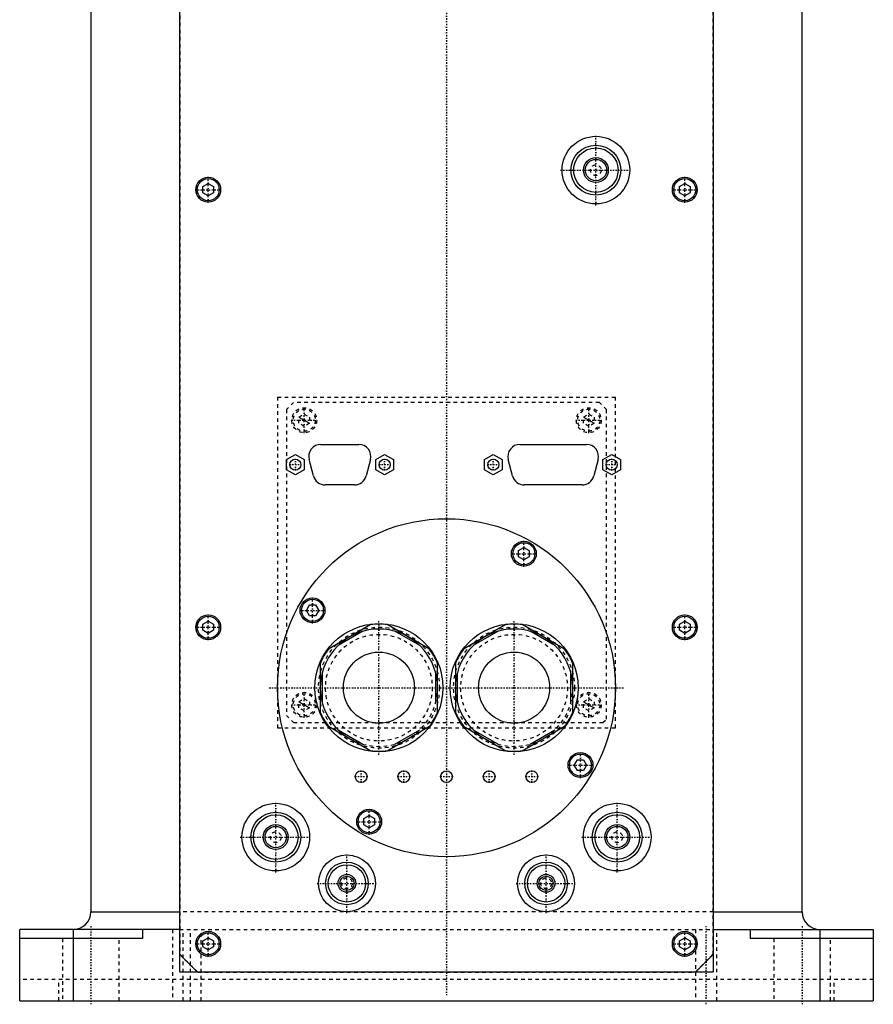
# Model space of a CAD drawing. Extents: x -120 to 120, y -1 to 1172.
# Tile 1 of 9: x -120 to 120, y -1 to 276. Entities that reach past the tile are written whole.
import ezdxf

# ---------------------------------------------------------------- set-up
doc = ezdxf.new("R2010")
doc.units = 0
doc.linetypes.add('CENTER', pattern=[1.5, 0.45, -0.5, 0.05, -0.5])
doc.linetypes.add('DASHED', pattern=[2, 1, -1])
for name, color, linetype in [('AM_0', 7, 'CONTINUOUS'), ('AM_10', 7, 'CONTINUOUS'), ('AM_3', 7, 'DASHED'), ('AM_7', 7, 'CENTER')]:
    doc.layers.add(name, color=color, linetype=linetype)

msp = doc.modelspace()

# ---------------------------------------------------------------- linework, layer by layer
at = {"layer": 'AM_0', "color": 7, "linetype": 'CONTINUOUS'}
for p, q in [((-100, 363), (-100, 25)), ((100, 25), (100, 363)), ((-75, 8), (-75, 320)), ((75, 320), (75, 8)), ((-68.5, 228.87), (-67, 229.73)), ((-68.5, 227.13), (-68.5, 228.87)), ((-67, 226.27), (-68.5, 227.13)), ((-67, 229.73), (-65.5, 228.87)), ((-65.5, 227.13), (-67, 226.27)), ((-65.5, 228.87), (-65.5, 227.13)), ((65.5, 228.87), (67, 229.73)), ((65.5, 227.13), (65.5, 228.87)), ((67, 226.27), (65.5, 227.13)), ((67, 229.73), (68.5, 228.87)), ((68.5, 227.13), (67, 226.27)), ((68.5, 228.87), (68.5, 227.13)), ((-35.34, 156.4), (-24.66, 156.4)), ((20.66, 156.4), (39.34, 156.4)), ((-45, 152.14), (-42.5, 153.59)), ((-42.5, 153.59), (-40, 152.14)), ((-19.9, 152.14), (-17.4, 153.59)), ((-17.4, 153.59), (-14.9, 152.14)), ((10.65, 152.14), (13.15, 153.59)), ((13.15, 153.59), (15.65, 152.14)), ((43.95, 152.14), (46.45, 153.59)), ((46.45, 153.59), (48.95, 152.14)), ((-45, 149.26), (-45, 152.14)), ((-40, 152.14), (-40, 149.26)), ((-37.42, 147.53), (-38.63, 152.13)), ((-21.37, 152.13), (-22.58, 147.53)), ((-19.9, 149.26), (-19.9, 152.14)), ((-14.9, 152.14), (-14.9, 149.26)), ((10.65, 149.26), (10.65, 152.14)), ((15.65, 152.14), (15.65, 149.26)), ((18.58, 147.53), (17.37, 152.13)), ((42.63, 152.13), (41.42, 147.53)), ((43.95, 149.26), (43.95, 152.14)), ((48.95, 152.14), (48.95, 149.26)), ((-42.5, 147.81), (-45, 149.26)), ((-40, 149.26), (-42.5, 147.81)), ((-17.4, 147.81), (-19.9, 149.26)), ((-14.9, 149.26), (-17.4, 147.81)), ((13.15, 147.81), (10.65, 149.26)), ((15.65, 149.26), (13.15, 147.81)), ((46.45, 147.81), (43.95, 149.26)), ((48.95, 149.26), (46.45, 147.81)), ((-25.87, 145), (-34.13, 145)), ((38.13, 145), (21.87, 145)), ((20.25, 126.54), (21.75, 127.4)), ((21.75, 127.4), (23.25, 126.54)), ((20.25, 124.81), (20.25, 126.54)), ((21.75, 123.94), (20.25, 124.81)), ((23.25, 124.81), (21.75, 123.94)), ((23.25, 126.54), (23.25, 124.81)), ((-39.4, 109.75), (-38.54, 111.25)), ((-38.54, 111.25), (-36.81, 111.25)), ((-36.81, 111.25), (-35.94, 109.75)), ((-38.54, 108.25), (-39.4, 109.75)), ((-36.81, 108.25), (-38.54, 108.25)), ((-35.94, 109.75), (-36.81, 108.25)), ((-68.5, 105.87), (-67, 106.73)), ((-68.5, 104.13), (-68.5, 105.87)), ((-67, 106.73), (-65.5, 105.87)), ((-65.5, 105.87), (-65.5, 104.13)), ((-21.3, 105.73), (-33.2, 98.85)), ((-4.8, 98.85), (-16.7, 105.73)), ((16.7, 105.73), (4.8, 98.85)), ((33.2, 98.85), (21.3, 105.73)), ((65.5, 105.87), (67, 106.73)), ((65.5, 104.13), (65.5, 105.87)), ((67, 106.73), (68.5, 105.87)), ((68.5, 105.87), (68.5, 104.13)), ((-67, 103.27), (-68.5, 104.13)), ((-65.5, 104.13), (-67, 103.27)), ((-23.51, 103.87), (-30.49, 99.84)), ((-7.51, 99.84), (-14.49, 103.87)), ((14.49, 103.87), (7.51, 99.84)), ((30.49, 99.84), (23.51, 103.87)), ((67, 103.27), (65.5, 104.13)), ((68.5, 104.13), (67, 103.27)), ((-35.5, 94.88), (-35.5, 81.12)), ((-2.5, 81.12), (-2.5, 94.88)), ((2.5, 94.88), (2.5, 81.12)), ((35.5, 81.12), (35.5, 94.88)), ((-35, 92.03), (-35, 83.97)), ((-3, 83.97), (-3, 92.03)), ((3, 92.03), (3, 83.97)), ((35, 83.97), (35, 92.03)), ((-33.2, 77.15), (-21.3, 70.27)), ((-30.49, 76.16), (-23.51, 72.13)), ((-16.7, 70.27), (-4.8, 77.15)), ((-14.49, 72.13), (-7.51, 76.16)), ((4.8, 77.15), (16.7, 70.27)), ((7.51, 76.16), (14.49, 72.13)), ((21.3, 70.27), (33.2, 77.15)), ((23.51, 72.13), (30.49, 76.16)), ((35.94, 66.25), (36.81, 67.75)), ((36.81, 67.75), (38.54, 67.75)), ((38.54, 67.75), (39.4, 66.25)), ((36.81, 64.75), (35.94, 66.25)), ((38.54, 64.75), (36.81, 64.75)), ((39.4, 66.25), (38.54, 64.75)), ((-23.25, 51.19), (-21.75, 52.06)), ((-23.25, 49.46), (-23.25, 51.19)), ((-21.75, 52.06), (-20.25, 51.19)), ((-20.25, 51.19), (-20.25, 49.46)), ((-21.75, 48.6), (-23.25, 49.46)), ((-20.25, 49.46), (-21.75, 48.6)), ((-100, 25), (-75, 25)), ((75, 25), (100, 25)), ((-120, 0), (-120, 20)), ((-75, 20), (-120, 20)), ((-105, 20), (-105, 0)), ((-85.5, 20), (-85.5, 17.5)), ((75, 20), (120, 20)), ((85.5, 17.5), (85.5, 20)), ((105, 20), (105, 0)), ((120, 20), (120, 0)), ((-85.5, 17.5), (-120, 17.5)), ((-68.5, 16.87), (-67, 17.73)), ((-68.5, 15.13), (-68.5, 16.87)), ((-67, 17.73), (-65.5, 16.87)), ((-65.5, 16.87), (-65.5, 15.13)), ((65.5, 16.87), (67, 17.73)), ((65.5, 15.13), (65.5, 16.87)), ((67, 17.73), (68.5, 16.87)), ((68.5, 16.87), (68.5, 15.13)), ((120, 17.5), (85.5, 17.5)), ((-67, 14.27), (-68.5, 15.13)), ((-65.5, 15.13), (-67, 14.27)), ((67, 14.27), (65.5, 15.13)), ((68.5, 15.13), (67, 14.27)), ((-75, 13), (-70, 8)), ((70, 8), (75, 13)), ((75, 8), (-75, 8)), ((-120, 0), (120, 0))]:
    msp.add_line(p, q, dxfattribs=at)
for centre, radius in [((42, 233.5), 9.5), ((42, 233.5), 7), ((42, 233.5), 6.25), ((42, 233.5), 3.5), ((42, 233.5), 3), ((-67, 228), 3.5), ((-67, 228), 3.1), ((67, 228), 3.5), ((67, 228), 3.1), ((-42.5, 150.7), 1.55), ((-17.4, 150.7), 1.55), ((13.15, 150.7), 1.55), ((46.45, 150.7), 1.55), ((0, 88), 47.5), ((21.75, 125.67), 3.5), ((21.75, 125.67), 3.1), ((-37.67, 109.75), 3.5), ((-37.67, 109.75), 3.1), ((-67, 105), 3.5), ((-67, 105), 3.1), ((67, 105), 3.5), ((67, 105), 3.1), ((-19, 88), 18), ((19, 88), 18), ((-19, 88), 10), ((19, 88), 10), ((37.67, 66.25), 3.5), ((37.67, 66.25), 3.1), ((-24, 63), 1.65), ((-12, 63), 1.65), ((0, 63), 1.65), ((12, 63), 1.65), ((24, 63), 1.65), ((-48, 46), 9.5), ((48, 46), 9.5), ((-48, 46), 7), ((-21.75, 50.33), 3.5), ((-21.75, 50.33), 3.1), ((48, 46), 7), ((-48, 46), 6.25), ((48, 46), 6.25), ((-48, 46), 3.5), ((-48, 46), 3), ((48, 46), 3.5), ((48, 46), 3), ((-28, 33), 8), ((-28, 33), 6), ((28, 33), 8), ((28, 33), 6), ((-28, 33), 5.25), ((28, 33), 5.25), ((-28, 33), 2.5), ((-28, 33), 2), ((28, 33), 2.5), ((28, 33), 2), ((-67, 16), 3.5), ((67, 16), 3.5), ((-67, 16), 3.1), ((67, 16), 3.1)]:
    msp.add_circle(centre, radius, dxfattribs=at)
for centre, radius, start, end in [((-35.34, 153), 3.4, 90, 194.7436), ((-24.66, 153), 3.4, 345.2564, 90), ((20.66, 153), 3.4, 90, 194.7436), ((39.34, 153), 3.4, 345.2564, 90), ((-34.13, 148.4), 3.4, 194.7436, 270), ((-25.87, 148.4), 3.4, 270, 345.2564), ((21.87, 148.4), 3.4, 194.7436, 270), ((38.13, 148.4), 3.4, 270, 345.2564), ((-19, 88), 17.87, 82.6199, 97.3801), ((19, 88), 17.87, 82.6199, 97.3801), ((-19, 88), 16.5, 0, 240), ((19, 88), 16.5, 0, 240), ((-19, 88), 17.87, 142.6199, 157.3801), ((-19, 88), 17.87, 22.6199, 37.3801), ((19, 88), 17.87, 142.6199, 157.3801), ((19, 88), 17.88, 22.6199, 37.3801), ((-19, 88), 17.87, 202.6199, 217.3801), ((-19, 88), 17.88, 322.6199, 337.3801), ((19, 88), 17.87, 202.6199, 217.3801), ((19, 88), 17.88, 322.6199, 337.3801), ((-19, 88), 17.87, 262.6199, 277.3801), ((19, 88), 17.87, 262.6199, 277.3801), ((-105, 25), 5, 270, 0), ((105, 25), 5, 180, 270)]:
    msp.add_arc(centre, radius, start, end, dxfattribs=at)
at = {"layer": 'AM_10', "color": 7, "linetype": 'CONTINUOUS'}
for p, q in [((-41.5, 164.07), (-38.5, 162.33)), ((38.5, 164.07), (41.5, 162.33)), ((-41.5, 84.07), (-38.5, 82.33)), ((38.5, 84.07), (41.5, 82.33))]:
    msp.add_line(p, q, dxfattribs=at)
at = {"layer": 'AM_3', "color": 6, "linetype": 'DASHED'}
for p, q in [((-74.95, 318.95), (-74.95, 13.05)), ((74.95, 13.05), (74.95, 318.95)), ((-47.5, 169.7), (47.5, 169.7)), ((-47.5, 169.7), (-47.5, 76.7)), ((47.5, 76.7), (47.5, 169.7)), ((-43, 168.2), (-45, 166.2)), ((-45, 166.2), (-45, 80.2)), ((43, 168.2), (-43, 168.2)), ((45, 166.2), (43, 168.2)), ((45, 79.2), (45, 166.2)), ((-41.5, 164.07), (-40, 164.93)), ((-41.5, 162.33), (-41.5, 164.07)), ((-40, 164.93), (-38.5, 164.07)), ((-38.5, 164.07), (-38.5, 162.33)), ((38.5, 164.07), (40, 164.93)), ((38.5, 162.33), (38.5, 164.07)), ((40, 164.93), (41.5, 164.07)), ((41.5, 164.07), (41.5, 162.33)), ((-40, 161.47), (-41.5, 162.33)), ((-38.5, 162.33), (-40, 161.47)), ((40, 161.47), (38.5, 162.33)), ((41.5, 162.33), (40, 161.47)), ((-41.5, 84.07), (-40, 84.93)), ((-41.5, 82.33), (-41.5, 84.07)), ((-40, 84.93), (-38.5, 84.07)), ((-38.5, 84.07), (-38.5, 82.33)), ((38.5, 84.07), (40, 84.93)), ((38.5, 82.33), (38.5, 84.07)), ((40, 84.93), (41.5, 84.07)), ((41.5, 84.07), (41.5, 82.33)), ((-40, 81.47), (-41.5, 82.33)), ((-38.5, 82.33), (-40, 81.47)), ((40, 81.47), (38.5, 82.33)), ((41.5, 82.33), (40, 81.47)), ((-45, 80.2), (-43, 78.2)), ((-43, 78.2), (44, 78.2)), ((44, 78.2), (45, 79.2)), ((-47.5, 76.7), (47.5, 76.7)), ((75, 25), (-75, 25)), ((-77, 20), (-77, 0)), ((-75, 20), (85.5, 20)), ((-74, 0), (-74, 20)), ((-72, 0), (-72, 20)), ((-69, 0), (-69, 20)), ((70, 20), (70, 0)), ((76, 0), (76, 20)), ((-108, 17.5), (-108, 0)), ((-92, 0), (-92, 17.5)), ((92, 17.5), (92, 0)), ((108, 0), (108, 17.5)), ((-74.95, 13.05), (-69.95, 8.05)), ((69.95, 8.05), (74.95, 13.05)), ((120, 6), (-120, 6)), ((-108.97, 0), (-108.97, 6)), ((-69.95, 8.05), (69.95, 8.05)), ((108.97, 0), (108.97, 6))]:
    msp.add_line(p, q, dxfattribs=at)
for centre, radius in [((42, 233.5), 1.5), ((-40, 163.2), 3.5), ((-40, 163.2), 3.1), ((40, 163.2), 3.5), ((40, 163.2), 3.1), ((-19, 88), 17), ((-19, 88), 15), ((19, 88), 17), ((19, 88), 15), ((-40, 83.2), 3.5), ((-40, 83.2), 3.1), ((40, 83.2), 3.5), ((40, 83.2), 3.1), ((-48, 46), 1.5), ((48, 46), 1.5), ((-28, 33), 1.5), ((28, 33), 1.5)]:
    msp.add_circle(centre, radius, dxfattribs=at)
for centre in [(-19, 88), (19, 88)]:
    msp.add_arc(centre, 16.5, 240, 0, dxfattribs=at)
at = {"layer": 'AM_7', "color": 4, "linetype": 'CENTER'}
for p, q in [((0, 406.4), (0, 1.6)), ((42, 223.53), (42, 243.47)), ((32.02, 233.5), (51.98, 233.5)), ((-67, 224.32), (-67, 231.68)), ((67, 224.32), (67, 231.68)), ((-70.67, 228), (-63.33, 228)), ((63.33, 228), (70.67, 228)), ((-40, 159.53), (-40, 166.88)), ((40, 159.53), (40, 166.88)), ((-43.67, 163.2), (-36.33, 163.2)), ((36.33, 163.2), (43.67, 163.2)), ((-42.5, 149.07), (-42.5, 152.33)), ((-17.4, 149.07), (-17.4, 152.33)), ((13.15, 149.07), (13.15, 152.33)), ((46.45, 149.07), (46.45, 152.33)), ((-44.13, 150.7), (-40.87, 150.7)), ((-19.03, 150.7), (-15.77, 150.7)), ((11.52, 150.7), (14.78, 150.7)), ((44.82, 150.7), (48.08, 150.7)), ((21.75, 122), (21.75, 129.35)), ((18.08, 125.67), (25.43, 125.67)), ((-37.67, 106.08), (-37.67, 113.42)), ((-67, 101.33), (-67, 108.67)), ((-41.35, 109.75), (-34, 109.75)), ((67, 101.33), (67, 108.67)), ((-19, 69.1), (-19, 106.9)), ((19, 69.1), (19, 106.9)), ((-70.67, 105), (-63.33, 105)), ((63.33, 105), (70.67, 105)), ((-49.88, 88), (49.88, 88)), ((-40, 79.53), (-40, 86.88)), ((40, 79.53), (40, 86.88)), ((-43.67, 83.2), (-36.33, 83.2)), ((36.33, 83.2), (43.67, 83.2)), ((37.67, 62.58), (37.67, 69.93)), ((-24, 61.27), (-24, 64.73)), ((-12, 61.27), (-12, 64.73)), ((12, 61.27), (12, 64.73)), ((24, 61.27), (24, 64.73)), ((34, 66.25), (41.35, 66.25)), ((-25.73, 63), (-22.27, 63)), ((-13.73, 63), (-10.27, 63)), ((-1.73, 63), (1.73, 63)), ((10.27, 63), (13.73, 63)), ((22.27, 63), (25.73, 63)), ((-48, 36.02), (-48, 55.98)), ((48, 36.02), (48, 55.98)), ((-21.75, 46.65), (-21.75, 54)), ((-25.43, 50.33), (-18.07, 50.33)), ((-57.98, 46), (-38.02, 46)), ((38.02, 46), (57.98, 46)), ((-28, 24.6), (-28, 41.4)), ((28, 24.6), (28, 41.4)), ((-36.4, 33), (-19.6, 33)), ((19.6, 33), (36.4, 33)), ((-100, 21), (-100, -1)), ((-67, 12.32), (-67, 19.68)), ((67, 12.32), (67, 19.68)), ((73, -1), (73, 21)), ((100, 21), (100, -1)), ((-70.67, 16), (-63.33, 16)), ((63.33, 16), (70.67, 16))]:
    msp.add_line(p, q, dxfattribs=at)

doc.saveas('drawing.dxf')
